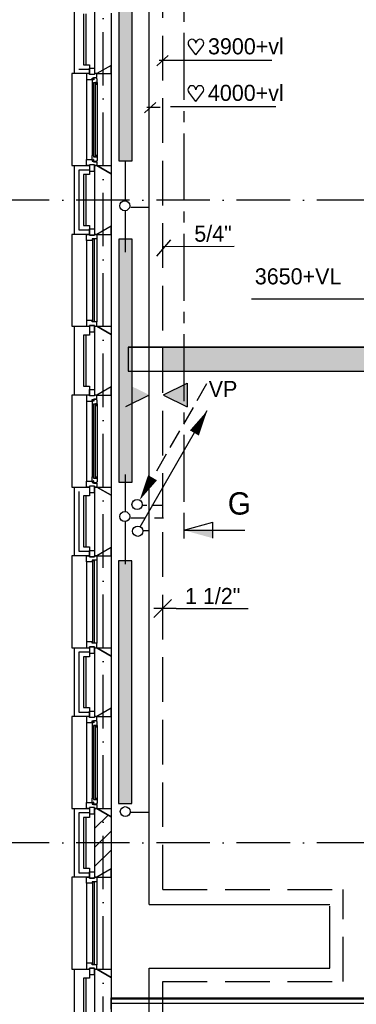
# Model space of a CAD drawing. Extents: x 25315 to 170951, y 867852 to 951952.
# Tile 16 of 119: x 66689 to 70463, y 896619 to 907647. Entities that reach past the tile are written whole.
import ezdxf
from ezdxf.enums import TextEntityAlignment as Align

# ---------------------------------------------------------------- set-up
doc = ezdxf.new("R2010")
doc.units = 0
doc.header["$LTSCALE"] = 100
for name, pattern in [('2322107', [2000, 1000, 1000]), ('2322108', [7, 5, -2]), ('CENTER2', [11.25, 7.5, -1.25, 1.25, -1.25]), ('DASHDOT', [9, 6, -1.5, 0, -1.5])]:
    doc.linetypes.add(name, pattern=pattern)
doc.layers.get('0').update_dxf_attribs({"linetype": 'CONTINUOUS'})
for name, color, linetype in [('AL$7----_STRAMIEN', 1, 'DASHDOT'), ('BOUW', 8, 'CONTINUOUS'), ('DOORSNEDE', 1, 'CONTINUOUS'), ('KABELGOOT', 8, 'CONTINUOUS'), ('WL531---', 4, 'CONTINUOUS'), ('WL561---', 4, 'CONTINUOUS'), ('WL561---_AANVOER', 4, 'CONTINUOUS'), ('WL561---_RETOUR', 4, 'CONTINUOUS'), ('WL570---', 3, 'CONTINUOUS'), ('WM561---', 1, 'CONTINUOUS')]:
    doc.layers.add(name, color=color, linetype=linetype)
doc.styles.add('BURO-018', font='BUROFONT.shx', dxfattribs={"height": 180})
doc.styles.add('BURO-050', font='BUROFONT.shx', dxfattribs={"height": 500})

# ---------------------------------------------------------------- blocks, each defined once
blk = doc.blocks.new('2322401')
at = {"color": 0, "linetype": 'CONTINUOUS'}
for p, q in [((-0.5, 0.5, 1), (-0.5, 0.5)), ((-0.5, 0.5, 1), (-0.5, -0.5, 1)), ((0.5, 0.5, 1), (-0.5, 0.5, 1)), ((0.5, 0.5), (-0.5, 0.5)), ((-0.5, 0.5), (-0.5, -0.5)), ((0.5, 0.5, 1), (0.5, 0.5)), ((0.5, -0.5, 1), (0.5, 0.5, 1)), ((0.5, -0.5), (0.5, 0.5)), ((-0.5, -0.5, 1), (-0.5, -0.5)), ((-0.5, -0.5, 1), (0.5, -0.5, 1)), ((-0.5, -0.5), (0.5, -0.5)), ((0.5, -0.5, 1), (0.5, -0.5))]:
    blk.add_line(p, q, dxfattribs=at)
blk = doc.blocks.new('CVHATCH1')
at = {"color": 0, "linetype": 'CONTINUOUS'}
blk.add_solid([(-0.5, -0.5), (0.5, -0.5), (-0.5, 0.5), (0.5, 0.5)], dxfattribs=at)
blk = doc.blocks.new('LDV3108')
at = {"color": 0, "linetype": 'CONTINUOUS'}
for p, q in [((6.75, 11.691), (5.813, 10.068)), ((5.438, 9.418), (4.5, 7.794)), ((4.125, 7.145), (3.188, 5.521)), ((2.813, 4.871), (1.875, 3.248)), ((1.5, 2.598), (0.563, 0.974))]:
    blk.add_line(p, q, dxfattribs=at)
blk.add_lwpolyline([(0.25, 0.433, 0, 1, 0), (1.5, 2.598, 1, 1, 0)], format="xyseb", dxfattribs=at)
blk.add_circle((0, 0), 0.5, dxfattribs=at)
blk = doc.blocks.new('LDV1107')
at = {"color": 0, "linetype": 'CONTINUOUS'}
blk.add_line((0.25, 0.433), (6.75, 11.691), dxfattribs=at)
blk.add_lwpolyline([(6.75, 11.691, 0, 1, 0), (5.5, 9.526, 1, 1, 0)], format="xyseb", dxfattribs=at)
blk.add_circle((0, 0), 0.5, dxfattribs=at)
blk = doc.blocks.new('HART')
at = {"color": 1}
for q in [(-39.7, 52.4), (39.7, 52.4)]:
    blk.add_line((0, 0), q, dxfattribs=at)
for centre, start, end in [((-22.1, 65.7), 0, 217.1867), ((22.1, 65.7), 322.8133, 180)]:
    blk.add_arc(centre, 22.1, start, end, dxfattribs=at)
blk = doc.blocks.new('*U269', base_point=(68292, 595179))
at = {"color": 0, "linetype": 'CONTINUOUS'}
for p, q in [((68392, 595279), (68192, 595079)), ((68442, 595179), (68192, 595179)), ((68442, 595179), (69252, 595179))]:
    blk.add_line(p, q, dxfattribs=at)
at = {"color": 0, "linetype": 'CONTINUOUS', "style": 'BURO-018'}
blk.add_text('1 1/2"', height=180, dxfattribs=at).set_placement((68542, 595229))

msp = doc.modelspace()

# ---------------------------------------------------------------- hatches: boundary and pattern name
at = {"layer": 'BOUW'}
h = msp.add_hatch(dxfattribs=at)
h.set_pattern_fill('PREFBET', color=256, style=0)
h.set_pattern_definition([(45, (67713.6, 898135.06), (-106.066, 106.066), [])])
h.paths.add_polyline_path([(67533.6, 898812.7), (67553.6, 898812.7), (67713.6, 898720.3), (67713.6, 898135.1), (67553.6, 898042.7), (67533.6, 898042.7)])
at = {"layer": 'WL531---'}
h = msp.add_hatch(dxfattribs=at)
h.set_pattern_fill('KABELGT', color=8, scale=7, style=0)
h.set_pattern_definition([(0, (8e-11, 771568.626), (21.875, 43.75), [0.7, -43.75])])
h.paths.add_polyline_path([(71913.9, 903978.7), (70664.7, 903978.7), (70664.7, 903708.7), (71913.9, 903708.7)])
h.paths.add_polyline_path([(70664.7, 903978.7), (68292.5, 903978.7), (68292.5, 903708.7), (70664.7, 903708.7)])
h.paths.add_polyline_path([(74823.6, 903978.7), (71913.9, 903978.7), (71913.9, 903708.7), (74823.6, 903708.7)])
at = {"layer": 'WL570---'}
h = msp.add_hatch(color=1, dxfattribs=at)
h.paths.add_polyline_path([(67877.6, 903574.6), (68142.5, 903443.7), (67877.6, 903443.7)])
h.paths.add_polyline_path([(67877.6, 903443.7), (68142.5, 903443.7), (68142.5, 903441.2), (67877.6, 903310.4)])
h = msp.add_hatch(color=1, dxfattribs=at)
h.paths.add_polyline_path([(68566.6, 903574.6), (68301.8, 903443.7), (68566.6, 903443.7)])
h.paths.add_polyline_path([(68566.6, 903443.7), (68301.8, 903443.7), (68301.8, 903441.2), (68566.6, 903310.4)])

# ---------------------------------------------------------------- linework, layer by layer
at = {"layer": 'AL$7----_STRAMIEN', "color": 1}
for p, q in [((67623.6, 877205.8), (67623.6, 949020.5)), ((87723.6, 905627.5), (61609.4, 905627.5)), ((87723.6, 905627.5), (61609.4, 905627.5)), ((87723.6, 898427.5), (61609.4, 898427.5)), ((87723.6, 898427.5), (61609.4, 898427.5))]:
    msp.add_line(p, q, dxfattribs=at)
at = {"layer": 'BOUW'}
for p, q in [((67303.6, 907042.7), (67303.6, 907812.7)), ((67533.6, 907042.7), (67533.6, 907812.7)), ((67403.6, 907712.7), (67403.6, 907142.7)), ((67433.6, 907142.7), (67433.6, 907712.7)), ((67533.6, 907142.7), (67533.6, 907712.7)), ((67713.6, 907720.3), (67713.6, 907135.1)), ((67403.6, 907142.7), (67472.6, 907142.7)), ((67472.6, 907142.7), (67472.6, 907042.7)), ((67713.6, 907135.1), (67553.6, 907042.7)), ((67472.6, 907042.7), (67303.6, 907042.7)), ((67353.6, 907092.7), (67472.6, 907092.7)), ((67553.6, 907042.7), (67533.6, 907042.7)), ((67303.6, 905242.7), (67303.6, 906012.7)), ((67303.6, 906012.7), (67472.6, 906012.7)), ((67353.6, 905962.7), (67353.6, 905292.7)), ((67472.6, 905962.7), (67353.6, 905962.7)), ((67403.6, 905912.7), (67403.6, 905342.7)), ((67472.6, 905912.7), (67403.6, 905912.7)), ((67433.6, 905342.7), (67433.6, 905912.7)), ((67472.6, 906012.7), (67472.6, 905912.7)), ((67353.6, 905292.7), (67472.6, 905292.7)), ((67403.6, 905342.7), (67472.6, 905342.7)), ((67472.6, 905342.7), (67472.6, 905242.7)), ((67472.6, 905242.7), (67303.6, 905242.7)), ((67303.6, 904212.7), (67472.6, 904212.7)), ((67303.6, 903442.7), (67303.6, 904212.7)), ((67472.6, 904212.7), (67472.6, 904112.7)), ((67533.6, 903442.7), (67533.6, 904212.7)), ((67533.6, 904212.7), (67553.6, 904212.7)), ((67553.6, 904212.7), (67713.6, 904120.3)), ((67403.6, 904112.7), (67403.6, 903542.7)), ((67472.6, 904112.7), (67403.6, 904112.7)), ((67433.6, 903542.7), (67433.6, 904112.7)), ((67533.6, 903542.7), (67533.6, 904112.7)), ((67713.6, 904120.3), (67713.6, 903535.1)), ((67403.6, 903542.7), (67472.6, 903542.7)), ((67472.6, 903542.7), (67472.6, 903442.7)), ((67713.6, 903535.1), (67553.6, 903442.7)), ((67472.6, 903442.7), (67303.6, 903442.7)), ((67553.6, 903442.7), (67533.6, 903442.7)), ((67303.6, 901642.7), (67303.6, 902412.7)), ((67303.6, 902412.7), (67472.6, 902412.7)), ((67472.6, 902412.7), (67472.6, 902312.7)), ((67533.6, 901642.7), (67533.6, 902412.7)), ((67533.6, 902412.7), (67553.6, 902412.7)), ((67553.6, 902412.7), (67713.6, 902320.3)), ((67353.6, 902362.7), (67353.6, 901692.7)), ((67353.6, 902362.7), (67353.6, 901692.7)), ((67403.6, 902312.7), (67403.6, 901742.7)), ((67472.6, 902312.7), (67403.6, 902312.7)), ((67433.6, 901742.7), (67433.6, 902312.7)), ((67533.6, 901742.7), (67533.6, 902312.7)), ((67713.6, 902320.3), (67713.6, 901735.1)), ((67403.6, 901742.7), (67472.6, 901742.7)), ((67472.6, 901742.7), (67472.6, 901642.7)), ((67713.6, 901735.1), (67553.6, 901642.7)), ((67472.6, 901642.7), (67303.6, 901642.7)), ((67353.6, 901692.7), (67472.6, 901692.7)), ((67553.6, 901642.7), (67533.6, 901642.7)), ((67303.6, 900612.7), (67472.6, 900612.7)), ((67303.6, 899842.7), (67303.6, 900612.7)), ((67353.6, 900562.7), (67353.6, 899892.7)), ((67353.6, 900562.7), (67353.6, 899892.7)), ((67472.6, 900562.7), (67353.6, 900562.7)), ((67403.6, 900512.7), (67403.6, 899942.7)), ((67472.6, 900512.7), (67403.6, 900512.7)), ((67433.6, 899942.7), (67433.6, 900512.7)), ((67472.6, 900612.7), (67472.6, 900512.7)), ((67533.6, 899842.7), (67533.6, 900612.7)), ((67533.6, 900612.7), (67553.6, 900612.7)), ((67533.6, 899942.7), (67533.6, 900512.7)), ((67553.6, 900612.7), (67713.6, 900520.3)), ((67713.6, 900520.3), (67713.6, 899935.1)), ((67353.6, 899892.7), (67472.6, 899892.7)), ((67403.6, 899942.7), (67472.6, 899942.7)), ((67472.6, 899942.7), (67472.6, 899842.7)), ((67713.6, 899935.1), (67553.6, 899842.7)), ((67472.6, 899842.7), (67303.6, 899842.7)), ((67553.6, 899842.7), (67533.6, 899842.7)), ((67303.6, 898042.7), (67303.6, 898812.7)), ((67303.6, 898812.7), (67472.6, 898812.7)), ((67353.6, 898762.7), (67353.6, 898092.7)), ((67472.6, 898762.7), (67353.6, 898762.7)), ((67472.6, 898812.7), (67472.6, 898712.7)), ((67403.6, 898712.7), (67403.6, 898142.7)), ((67472.6, 898712.7), (67403.6, 898712.7)), ((67433.6, 898142.7), (67433.6, 898712.7)), ((67353.6, 898092.7), (67472.6, 898092.7)), ((67403.6, 898142.7), (67472.6, 898142.7)), ((67472.6, 898142.7), (67472.6, 898042.7)), ((67472.6, 898042.7), (67303.6, 898042.7)), ((67303.6, 897012.7), (67472.6, 897012.7)), ((67303.6, 896242.7), (67303.6, 897012.7)), ((67472.6, 897012.7), (67472.6, 896912.7)), ((67403.6, 896912.7), (67403.6, 896342.7)), ((67472.6, 896912.7), (67403.6, 896912.7)), ((67433.6, 896342.7), (67433.6, 896912.7)), ((67713.6, 896565.2), (67713.6, 896690.2)), ((67713.6, 896690.2), (75533.6, 896690.2)), ((75533.6, 896675.2), (67713.6, 896675.2)), ((75614.6, 896627.7), (67713.6, 896627.7))]:
    msp.add_line(p, q, dxfattribs=at)
for points in [[(67553.6, 907042.7), (67713.6, 907042.7), (67713.6, 907135.1)], [(67553.6, 907042.7), (67528.6, 907042.7), (67528.6, 907032.7), (67472.6, 907032.7), (67472.6, 907042.7), (67439.6, 907042.7), (67439.6, 906975.7), (67502.6, 906975.7), (67502.6, 906992.7), (67517.6, 906992.7), (67517.6, 906998.7), (67553.6, 906998.7)], [(67528.6, 907032.7), (67472.6, 907032.7), (67472.6, 907103.7), (67528.6, 907103.7)], [(67556.6, 906986), (67552.4, 906988.4), (67552.4, 906995.5), (67522.6, 906995.5), (67522.6, 906973), (67517.6, 906973), (67517.6, 906981), (67502.6, 906981), (67502.6, 906975.7), (67502.6, 906928.6), (67515.6, 906926.5), (67515.6, 906943.5), (67556.6, 906943.5)], [(67538.6, 906941.5), (67517.6, 906941.5), (67517.6, 906113.9), (67538.6, 906113.9)], [(67554.3, 906943.5), (67540.8, 906943.5), (67540.8, 906926.5), (67554.3, 906926.5)], [(67553.6, 906012.7), (67528.6, 906012.7), (67528.6, 906022.7), (67472.6, 906022.7), (67472.6, 906012.7), (67439.6, 906012.7), (67439.6, 906079.7), (67502.6, 906079.7), (67502.6, 906062.7), (67517.6, 906062.7), (67517.6, 906056.7), (67553.6, 906056.7)], [(67528.6, 906022.7), (67472.6, 906022.7), (67472.6, 905951.7), (67528.6, 905951.7)], [(67556.6, 906069.4), (67552.4, 906066.9), (67552.4, 906059.9), (67522.6, 906059.9), (67522.6, 906082.4), (67517.6, 906082.4), (67517.6, 906074.4), (67502.6, 906074.4), (67502.6, 906079.7), (67502.6, 906126.8), (67515.6, 906128.9), (67515.6, 906111.9), (67556.6, 906111.9)], [(67554.3, 906111.9), (67540.8, 906111.9), (67540.8, 906128.9), (67554.3, 906128.9)], [(67533.6, 906012.7), (67553.6, 906012.7), (67713.6, 905920.3), (67713.6, 905335.1), (67553.6, 905242.7), (67533.6, 905242.7)], [(67553.6, 906012.7), (67713.6, 906012.7), (67713.6, 905920.3)], [(67528.6, 905232.7), (67472.6, 905232.7), (67472.6, 905303.7), (67528.6, 905303.7)], [(67553.6, 905242.7), (67713.6, 905242.7), (67713.6, 905335.1)], [(67553.6, 905192.7), (67553.6, 905192.7), (67502.6, 905192.7), (67502.6, 905175.7), (67439.6, 905175.7), (67439.6, 905175.7), (67439.6, 905175.7), (67439.6, 905175.7), (67439.6, 905175.7), (67439.6, 905242.7), (67472.6, 905242.7), (67472.6, 905232.7), (67528.6, 905232.7), (67528.6, 905242.7), (67528.6, 905242.7), (67553.6, 905242.7)], [(67527.6, 905187.7), (67506.6, 905187.7), (67506.6, 904267.7), (67527.6, 904267.7)], [(67553.6, 904262.7), (67553.6, 904262.7), (67502.6, 904262.7), (67502.6, 904279.7), (67439.6, 904279.7), (67439.6, 904279.7), (67439.6, 904279.7), (67439.6, 904279.7), (67439.6, 904279.7), (67439.6, 904212.7), (67472.6, 904212.7), (67472.6, 904222.7), (67528.6, 904222.7), (67528.6, 904212.7), (67528.6, 904212.7), (67553.6, 904212.7)], [(67528.6, 904222.7), (67472.6, 904222.7), (67472.6, 904151.7), (67528.6, 904151.7)], [(67553.6, 904212.7), (67713.6, 904212.7), (67713.6, 904120.3)], [(67528.6, 903432.7), (67472.6, 903432.7), (67472.6, 903503.7), (67528.6, 903503.7)], [(67553.6, 903442.7), (67713.6, 903442.7), (67713.6, 903535.1)], [(67553.6, 903442.7), (67528.6, 903442.7), (67528.6, 903432.7), (67472.6, 903432.7), (67472.6, 903442.7), (67439.6, 903442.7), (67439.6, 903375.7), (67502.6, 903375.7), (67502.6, 903392.7), (67517.6, 903392.7), (67517.6, 903398.7), (67553.6, 903398.7)], [(67556.6, 903386), (67552.4, 903388.4), (67552.4, 903395.5), (67522.6, 903395.5), (67522.6, 903373), (67517.6, 903373), (67517.6, 903381), (67502.6, 903381), (67502.6, 903375.7), (67502.6, 903328.6), (67515.6, 903326.5), (67515.6, 903343.5), (67556.6, 903343.5)], [(67538.6, 903341.5), (67517.6, 903341.5), (67517.6, 902513.9), (67538.6, 902513.9)], [(67554.3, 903343.5), (67540.8, 903343.5), (67540.8, 903326.5), (67554.3, 903326.5)], [(67556.6, 902469.4), (67552.4, 902466.9), (67552.4, 902459.9), (67522.6, 902459.9), (67522.6, 902482.4), (67517.6, 902482.4), (67517.6, 902474.4), (67502.6, 902474.4), (67502.6, 902479.7), (67502.6, 902526.8), (67515.6, 902528.9), (67515.6, 902511.9), (67556.6, 902511.9)], [(67554.3, 902511.9), (67540.8, 902511.9), (67540.8, 902528.9), (67554.3, 902528.9)], [(67553.6, 902412.7), (67528.6, 902412.7), (67528.6, 902422.7), (67472.6, 902422.7), (67472.6, 902412.7), (67439.6, 902412.7), (67439.6, 902479.7), (67502.6, 902479.7), (67502.6, 902462.7), (67517.6, 902462.7), (67517.6, 902456.7), (67553.6, 902456.7)], [(67528.6, 902422.7), (67472.6, 902422.7), (67472.6, 902351.7), (67528.6, 902351.7)], [(67553.6, 902412.7), (67713.6, 902412.7), (67713.6, 902320.3)], [(67553.6, 901642.7), (67713.6, 901642.7), (67713.6, 901735.1)], [(67553.6, 901592.7), (67553.6, 901592.7), (67502.6, 901592.7), (67502.6, 901575.7), (67439.6, 901575.7), (67439.6, 901575.7), (67439.6, 901575.7), (67439.6, 901575.7), (67439.6, 901575.7), (67439.6, 901642.7), (67472.6, 901642.7), (67472.6, 901632.7), (67528.6, 901632.7), (67528.6, 901642.7), (67528.6, 901642.7), (67553.6, 901642.7)], [(67528.6, 901632.7), (67472.6, 901632.7), (67472.6, 901703.7), (67528.6, 901703.7)], [(67527.6, 901587.7), (67506.6, 901587.7), (67506.6, 900667.7), (67527.6, 900667.7)], [(67553.6, 900662.7), (67553.6, 900662.7), (67502.6, 900662.7), (67502.6, 900679.7), (67439.6, 900679.7), (67439.6, 900679.7), (67439.6, 900679.7), (67439.6, 900679.7), (67439.6, 900679.7), (67439.6, 900612.7), (67472.6, 900612.7), (67472.6, 900622.7), (67528.6, 900622.7), (67528.6, 900612.7), (67528.6, 900612.7), (67553.6, 900612.7)], [(67528.6, 900622.7), (67472.6, 900622.7), (67472.6, 900551.7), (67528.6, 900551.7)], [(67553.6, 900612.7), (67713.6, 900612.7), (67713.6, 900520.3)], [(67528.6, 899832.7), (67472.6, 899832.7), (67472.6, 899903.7), (67528.6, 899903.7)], [(67553.6, 899842.7), (67713.6, 899842.7), (67713.6, 899935.1)], [(67553.6, 899842.7), (67528.6, 899842.7), (67528.6, 899832.7), (67472.6, 899832.7), (67472.6, 899842.7), (67439.6, 899842.7), (67439.6, 899775.7), (67502.6, 899775.7), (67502.6, 899792.7), (67517.6, 899792.7), (67517.6, 899798.7), (67553.6, 899798.7)], [(67556.6, 899786), (67552.4, 899788.4), (67552.4, 899795.5), (67522.6, 899795.5), (67522.6, 899773), (67517.6, 899773), (67517.6, 899781), (67502.6, 899781), (67502.6, 899775.7), (67502.6, 899728.6), (67515.6, 899726.5), (67515.6, 899743.5), (67556.6, 899743.5)], [(67538.6, 899741.5), (67517.6, 899741.5), (67517.6, 898913.9), (67538.6, 898913.9)], [(67554.3, 899743.5), (67540.8, 899743.5), (67540.8, 899726.5), (67554.3, 899726.5)], [(67553.6, 898812.7), (67528.6, 898812.7), (67528.6, 898822.7), (67472.6, 898822.7), (67472.6, 898812.7), (67439.6, 898812.7), (67439.6, 898879.7), (67502.6, 898879.7), (67502.6, 898862.7), (67517.6, 898862.7), (67517.6, 898856.7), (67553.6, 898856.7)], [(67556.6, 898869.4), (67552.4, 898866.9), (67552.4, 898859.9), (67522.6, 898859.9), (67522.6, 898882.4), (67517.6, 898882.4), (67517.6, 898874.4), (67502.6, 898874.4), (67502.6, 898879.7), (67502.6, 898926.8), (67515.6, 898928.9), (67515.6, 898911.9), (67556.6, 898911.9)], [(67554.3, 898911.9), (67540.8, 898911.9), (67540.8, 898928.9), (67554.3, 898928.9)], [(67528.6, 898822.7), (67472.6, 898822.7), (67472.6, 898751.7), (67528.6, 898751.7)], [(67533.6, 898812.7), (67553.6, 898812.7), (67713.6, 898720.3), (67713.6, 898135.1), (67553.6, 898042.7), (67533.6, 898042.7)], [(67553.6, 898812.7), (67713.6, 898812.7), (67713.6, 898720.3)], [(67528.6, 898032.7), (67472.6, 898032.7), (67472.6, 898103.7), (67528.6, 898103.7)], [(67553.6, 898042.7), (67713.6, 898042.7), (67713.6, 898135.1)], [(67553.6, 897992.7), (67553.6, 897992.7), (67502.6, 897992.7), (67502.6, 897975.7), (67439.6, 897975.7), (67439.6, 897975.7), (67439.6, 897975.7), (67439.6, 897975.7), (67439.6, 897975.7), (67439.6, 898042.7), (67472.6, 898042.7), (67472.6, 898032.7), (67528.6, 898032.7), (67528.6, 898042.7), (67528.6, 898042.7), (67553.6, 898042.7)], [(67527.6, 897987.7), (67506.6, 897987.7), (67506.6, 897067.7), (67527.6, 897067.7)], [(67553.6, 897062.7), (67553.6, 897062.7), (67502.6, 897062.7), (67502.6, 897079.7), (67439.6, 897079.7), (67439.6, 897079.7), (67439.6, 897079.7), (67439.6, 897079.7), (67439.6, 897079.7), (67439.6, 897012.7), (67472.6, 897012.7), (67472.6, 897022.7), (67528.6, 897022.7), (67528.6, 897012.7), (67528.6, 897012.7), (67553.6, 897012.7)], [(67528.6, 897022.7), (67472.6, 897022.7), (67472.6, 896951.7), (67528.6, 896951.7)], [(67533.6, 897012.7), (67553.6, 897012.7), (67713.6, 896920.3), (67713.6, 896335.1), (67553.6, 896242.7), (67533.6, 896242.7)], [(67553.6, 897012.7), (67713.6, 897012.7), (67713.6, 896920.3)]]:
    msp.add_lwpolyline(points, close=True, dxfattribs=at)
for points in [[(67713.6, 907135.1), (67713.6, 905920.3)], [(67303.6, 907042.7), (67273.6, 907042.7), (67273.6, 906012.7), (67303.6, 906012.7)], [(67439.6, 906975.7), (67439.6, 906079.7)], [(67502.6, 906928.6), (67502.6, 906126.8)], [(67556.6, 906943.5), (67556.6, 906111.9)], [(67533.6, 905342.7), (67533.6, 905912.7)], [(67713.6, 905335.1), (67713.6, 904120.3)], [(67303.6, 905242.7), (67273.6, 905242.7), (67273.6, 904212.7), (67303.6, 904212.7)], [(67439.6, 905175.7), (67439.6, 904279.7)], [(67553.6, 905192.7), (67553.6, 904262.7)], [(67713.6, 903535.1), (67713.6, 902320.3)], [(67303.6, 903442.7), (67273.6, 903442.7), (67273.6, 902412.7), (67303.6, 902412.7)], [(67439.6, 903375.7), (67439.6, 902479.7)], [(67502.6, 903328.6), (67502.6, 902526.8)], [(67556.6, 903343.5), (67556.6, 902511.9)], [(67713.6, 901735.1), (67713.6, 900520.3)], [(67303.6, 901642.7), (67273.6, 901642.7), (67273.6, 900612.7), (67303.6, 900612.7)], [(67439.6, 901575.7), (67439.6, 900679.7)], [(67553.6, 901592.7), (67553.6, 900662.7)], [(67713.6, 899935.1), (67713.6, 898720.3)], [(67303.6, 899842.7), (67273.6, 899842.7), (67273.6, 898812.7), (67303.6, 898812.7)], [(67439.6, 899775.7), (67439.6, 898879.7)], [(67556.6, 899743.5), (67556.6, 898911.9)], [(67502.6, 899728.6), (67502.6, 898926.8)], [(67533.6, 898142.7), (67533.6, 898712.7)], [(67713.6, 898135.1), (67713.6, 896920.3)], [(67303.6, 898042.7), (67273.6, 898042.7), (67273.6, 897012.7), (67303.6, 897012.7)], [(67439.6, 897975.7), (67439.6, 897079.7)], [(67553.6, 897992.7), (67553.6, 897062.7)], [(67533.6, 896342.7), (67533.6, 896912.7)]]:
    msp.add_lwpolyline(points, dxfattribs=at)
at = {"layer": 'DOORSNEDE', "color": 210, "linetype": 'CENTER2'}
msp.add_line((68527.9, 908623.7), (68527.9, 902026.9), dxfattribs=at)
at = {"layer": 'DOORSNEDE', "color": 150}
msp.add_line((68527.9, 902026.9), (68527.9, 901835.3), dxfattribs=at)
at = {"layer": 'DOORSNEDE', "color": 210}
for p, q in [((68527.9, 901929.7), (68853, 902020)), ((68853, 901839.4), (68853, 902020)), ((68527.9, 901929.7), (69214.3, 901929.7))]:
    msp.add_line(p, q, dxfattribs=at)
msp.add_solid([(68853, 901839.4), (68853, 901929.7), (68527.9, 901929.7)], dxfattribs=at)
at = {"layer": 'KABELGOOT', "color": 8}
for p, q in [((70664.7, 904516.7, 3650), (69289.7, 904516.7, 3650)), ((75667.7, 903978.7, 3710), (67905.7, 903978.7, 3710)), ((67905.7, 903978.7, 3650), (75667.7, 903978.7, 3650)), ((67965.7, 903978.7, 3650), (67905.7, 903978.7, 3650)), ((67905.7, 903978.7, 3650), (67905.7, 903708.7, 3650)), ((67905.7, 903708.7, 3650), (75667.7, 903708.7, 3650)), ((67905.7, 903708.7, 3710), (75667.7, 903708.7, 3710)), ((67905.7, 903708.7, 3650), (67965.7, 903708.7, 3650))]:
    msp.add_line(p, q, dxfattribs=at)
at = {"layer": 'WL561---'}
for p, q in [((67874.5, 905620.6), (67874.5, 906058)), ((67874.5, 905042.8), (67874.5, 905505.2)), ((67874.5, 902140.2), (67874.5, 902553.4)), ((67874.5, 901549.8), (67874.5, 902026.3)), ((68069.9, 901924.9), (68142.5, 901924.9))]:
    msp.add_line(p, q, dxfattribs=at)
at = {"layer": 'WL561---', "color": 1}
for p, q in [((68227.2, 904997.7), (68383.4, 905179.9)), ((68299, 905107.6), (69094.3, 905109.8))]:
    msp.add_line(p, q, dxfattribs=at)
for centre in [(67867.5, 905562.7), (67867.5, 902082.3), (67873.2, 898777.8)]:
    msp.add_circle(centre, 55.7, dxfattribs=at)
at = {"layer": 'WL561---_AANVOER', "linetype": '2322107'}
for p, q in [((68142.5, 905429.3), (68142.5, 908960)), ((68142.5, 900185.7), (68142.5, 905494.9)), ((68142.5, 898273.8), (68142.5, 900241.6)), ((67926, 898771.2), (68142.5, 898771.2)), ((68142.5, 897737.1), (68142.5, 898318.7)), ((68142.5, 897737.1), (70167.4, 897737.1)), ((70167.4, 897023.7), (70167.4, 897719.2)), ((68142.5, 896309.9), (68142.5, 897023.7)), ((68142.5, 897023.7), (70167.4, 897023.7))]:
    msp.add_line(p, q, dxfattribs=at)
at = {"layer": 'WL561---_RETOUR', "linetype": '2322108'}
for p, q in [((68292.5, 902067.1), (68292.5, 908890.9)), ((67935.6, 905547.6), (68140.7, 905547.6)), ((68062.1, 902207.9), (68114.4, 902207.9)), ((68169.7, 902207.9), (68292.5, 902207.9)), ((67935.6, 902067.1), (68093.9, 902067.1)), ((68201.2, 902067.1), (68300.1, 902067.1)), ((68292.5, 897905.5), (68292.5, 902067.1)), ((68292.5, 897905.5), (70317.4, 897905.5)), ((70317.4, 896873.7), (70317.4, 897905.5)), ((68292.5, 896478.1), (68292.5, 896873.7)), ((68292.5, 896873.7), (70317.4, 896873.7))]:
    msp.add_line(p, q, dxfattribs=at)
at = {"layer": 'WL570---', "color": 1}
for p, q in [((68228.2, 907130.6), (68355.8, 907245.3)), ((68253.7, 907194.3), (69515.9, 907194.3)), ((68088.8, 906603), (68216.4, 906717.8)), ((68114.3, 906666.8), (68263.9, 906666.8)), ((68381.5, 906673.4), (69562.2, 906673.4)), ((68301.8, 903443.7), (68566.6, 903574.6)), ((68566.6, 903574.6), (68566.6, 903310.4)), ((68142.5, 903441.2), (67877.6, 903310.4)), ((68301.8, 903441.2), (68566.6, 903310.4))]:
    msp.add_line(p, q, dxfattribs=at)

# ---------------------------------------------------------------- block references
at = {"layer": 'WL561---', "xscale": 2720, "yscale": 150, "rotation": 90}
for name, p, zscale in [('2322401', (67877.2, 907427.7), 400), ('CVHATCH1', (67877.2, 907427.7), 2720), ('2322401', (67877.2, 903827.7), 400), ('CVHATCH1', (67877.2, 903827.7), 2720), ('2322401', (67871, 900227.1), 400), ('CVHATCH1', (67871, 900227.1), 2720)]:
    msp.add_blockref(name, p, dxfattribs=dict(at, zscale=zscale))
at = {"layer": 'WL561---_AANVOER', "color": 2, "xscale": 115.5, "yscale": 115.5, "zscale": 115.5}
msp.add_blockref('LDV1107', (68012.7, 901918.2), dxfattribs=at)
at = {"layer": 'WL561---_RETOUR', "color": 2, "xscale": 115.5, "yscale": 115.5, "zscale": 115.5}
msp.add_blockref('LDV3108', (68005.6, 902217.1), dxfattribs=at)
at = {"layer": 'WL570---', "color": 1, "xscale": 2, "yscale": 2, "zscale": 2}
for p in [(68665.3, 907252.1), (68664.5, 906731.1)]:
    msp.add_blockref('HART', p, dxfattribs=at)
at = {"layer": 'WM561---'}
msp.add_blockref('*U269', (68292.5, 901052.2), dxfattribs=at)

# ---------------------------------------------------------------- texts
at = {"layer": 'DOORSNEDE', "color": 150, "style": 'BURO-050'}
msp.add_text('G', height=250, dxfattribs=at).set_placement((69022.5, 902104.1))
at = {"layer": 'KABELGOOT', "color": 8, "style": 'BURO-018'}
msp.add_text('3650+VL', height=180, dxfattribs=at).set_placement((69810.8, 904772.7), align=Align.MIDDLE)
at = {"layer": 'WL561---', "color": 1, "style": 'BURO-018'}
msp.add_text('5/4"', height=180, dxfattribs=at).set_placement((68646.9, 905160.6))
at = {"layer": 'WL570---', "color": 1, "style": 'BURO-018'}
for s, p in [('3900+vl', (68800.4, 907258.8)), ('4000+vl', (68799.6, 906737.9)), ('VP', (68808.6, 903421.1))]:
    msp.add_text(s, height=180, dxfattribs=at).set_placement(p)

doc.saveas('drawing.dxf')
